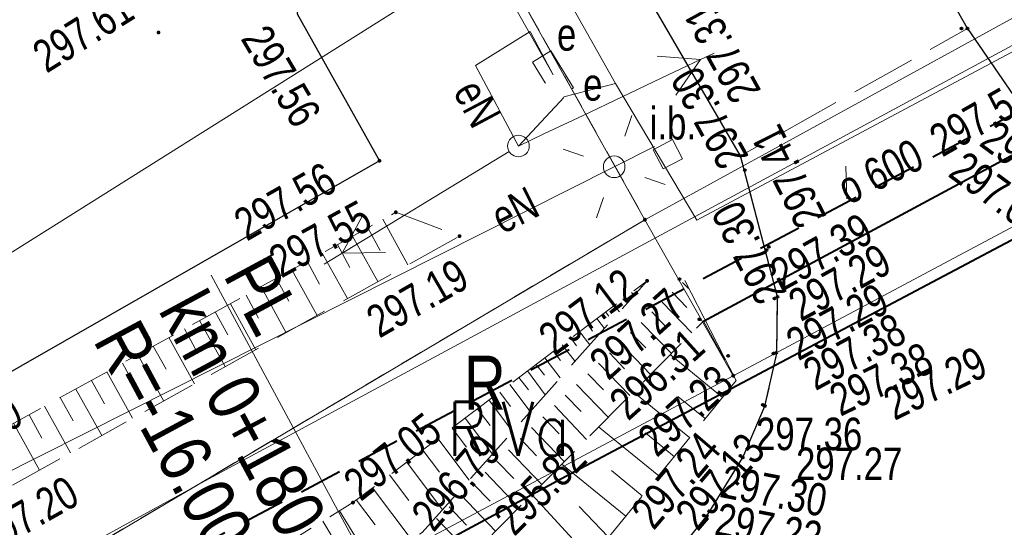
# Model space of a CAD drawing. Header units: metres. Extents: x 7437397 to 7437776, y 5556446 to 5556944.
# Tile 37 of 45: x 7437669 to 7437691, y 5556770 to 5556781. Entities that reach past the tile are written whole.
import ezdxf
from ezdxf.enums import TextEntityAlignment as Align

# ---------------------------------------------------------------- set-up
doc = ezdxf.new("R2010")
doc.units = ezdxf.units.M
doc.header["$MEASUREMENT"] = 0
for name, pattern in [('BUBZ01-500', [1.75, 1.25, -0.5]), ('EGBU01-500', [1, 0.5, -0.5]), ('KTCR02-500', [1.5, 1, -0.5]), ('KTJZ01-500', [2, 1.5, -0.5])]:
    doc.linetypes.add(name, pattern=pattern)
doc.layers.get('0').update_dxf_attribs({"color": 250, "lineweight": 5})
for name, color, linetype, lineweight in [('203-Punkt załamania granicy działki nie stabilizowany', 7, 'Continuous', 5), ('510-Podpora jednosłupowa symb.-STPOW', 7, 'Continuous', 5), ('515-Latarnia-SEPOW', 7, 'Continuous', 5), ('BUBZ01', 250, 'Continuous', 5), ('BUIB02_01', 250, 'Continuous', 5), ('BUIB05_01', 250, 'Continuous', 5), ('D_opis trasy', 7, 'Continuous', 13), ('EGBD03', 250, 'Continuous', 5), ('EGBK02', 250, 'Continuous', 5), ('EGBP04_03', 250, 'Continuous', 5), ('EGBU01', 250, 'Continuous', 5), ('inna budowla (punkt)', 7, 'Continuous', 5), ('inna budowla (punkt)-Atr17', 7, 'Continuous', 5), ('KTJZ01', 250, 'Continuous', 5), ('KTKR01', 250, 'Continuous', 5), ('MPZP', 250, 'Continuous', 5), ('przewód elektroenergetyczny (linia)', 7, 'Continuous', 5), ('przewód elektroenergetyczny (linia)-Atr1', 7, 'Continuous', 5), ('przewód elektroenergetyczny niskiego napięcia (linia) - symbol', 7, 'Continuous', 5), ('punkt wysokościowy sztuczny', 7, 'Continuous', 5), ('RTPW01', 250, 'Continuous', 5), ('RTPW02', 250, 'Continuous', 5), ('rzedne dla projektanta', 250, 'Continuous', 5), ('SUPE', 250, 'Continuous', 5), ('SUPE04', 250, 'Continuous', 5), ('SUPE_01', 250, 'Continuous', 5), ('SUPG_01', 250, 'Continuous', 5), ('SUPT_01', 250, 'Continuous', 5), ('SUSM01', 250, 'Continuous', 5), ('SUSM04_01_E', 250, 'Continuous', 5), ('SUUS17_01_E', 250, 'Continuous', 5), ('szafa elektroenergetyczna (punkt)', 7, 'Continuous', 5), ('szafa elektroenergetyczna (punkt)-Atr17', 7, 'Continuous', 5), ('Warstwa 14', 250, 'Continuous', 5)]:
    doc.layers.add(name, color=color, linetype=linetype, lineweight=lineweight)
doc.styles.get("Standard").update_dxf_attribs({"font": 'txt.shx', "width": 0.75})
doc.styles.add('Style-Arial Narrow', font='ARIALN.TTF')

# ---------------------------------------------------------------- blocks, each defined once
blk = doc.blocks.new('IB12')
at = {"color": 0, "linetype": 'Continuous', "lineweight": 13, "ltscale": 10}
for p, q in [((-2.5, -2.5), (-2.5, 2.5)), ((-2.5, 2.5), (2.5, 2.5)), ((2.5, -2.5), (2.5, 2.5)), ((-2.5, -2.5), (2.5, -2.5))]:
    blk.add_line(p, q, dxfattribs=at)
blk = doc.blocks.new('PE04')
at = {"color": 0, "linetype": 'Continuous', "lineweight": 13, "ltscale": 10}
for p, q in [((46.5, 0), (37.84, 5)), ((6.5, 0), (0, 0)), ((6.5, 0), (16.5, 0)), ((16.5, 0), (26.5, 0)), ((26.5, 0), (36.5, 0)), ((36.5, 0), (46.5, 0)), ((46.5, 0), (37.84, -5)), ((46.5, 0), (50, 0))]:
    blk.add_line(p, q, dxfattribs=at)
blk = doc.blocks.new('US18')
at = {"color": 0, "linetype": 'Continuous', "lineweight": 13, "ltscale": 10}
for p, q in [((-5, -2.5), (-5, 2.5)), ((-5, 2.5), (5, 2.5)), ((5, -2.5), (5, 2.5)), ((-5, -2.5), (5, -2.5))]:
    blk.add_line(p, q, dxfattribs=at)
blk = doc.blocks.new('203')
at = {"layer": '203-Punkt załamania granicy działki nie stabilizowany', "linetype": 'Continuous', "lineweight": 13}
h = blk.add_hatch(color=96, dxfattribs=at)
edge = h.paths.add_edge_path()
edge.add_arc((0, 0), 0.45, 0, 360)
blk = doc.blocks.new('PW02')
at = {"layer": 'punkt wysokościowy sztuczny', "linetype": 'Continuous', "lineweight": 13}
h = blk.add_hatch(color=0, dxfattribs=at)
edge = h.paths.add_edge_path()
edge.add_arc((0, 0), 0.45, 0, 360)
blk = doc.blocks.new('515')
at = {"layer": '515-Latarnia-SEPOW', "color": 0, "linetype": 'Continuous', "lineweight": 13}
for p, q in [((0, 7.5), (0, 12.5)), ((-12.5, 0), (-7.5, 0)), ((7.5, 0), (12.5, 0)), ((0, -12.5), (0, -7.5))]:
    blk.add_line(p, q, dxfattribs=at)
blk = doc.blocks.new('510')
at = {"layer": '510-Podpora jednosłupowa symb.-STPOW', "color": 0, "linetype": 'Continuous', "lineweight": 13}
blk.add_circle((0, 0), 2.5, dxfattribs=at)
blk = doc.blocks.new('SUUS17_01')
at = {"color": 250, "linetype": 'Continuous', "lineweight": 13}
blk.add_wipeout([(-0.5, 0.25), (0.5, 0.25), (0.5, -0.25), (-0.5, -0.25)], dxfattribs=at).dxf.layer = 'SUUS17_01_E'
blk = doc.blocks.new('SUPE04')
at = {"layer": 'SUPE04', "color": 1, "linetype": 'Continuous', "lineweight": 13}
blk.add_line((5.25, 0), (0.25, 0), dxfattribs=at)
at = {"layer": 'SUPE04', "color": 1, "linetype": 'Continuous', "lineweight": 13, "flags": 128}
blk.add_lwpolyline([(3.9, 0.5), (4.766, 0), (3.9, -0.5)], dxfattribs=at)

msp = doc.modelspace()

# ---------------------------------------------------------------- linework, layer by layer
at = {"layer": 'BUBZ01', "color": 7, "linetype": 'BUBZ01-500', "lineweight": 13, "flags": 128}
for points in [[(7437645.4, 5556777.22), (7437646.3, 5556776.53), (7437654.12, 5556764.26), (7437666.36, 5556770.95), (7437677.29, 5556776.98), (7437678.76, 5556776.43), (7437667.36, 5556770.08), (7437653.89, 5556763.04), (7437645.18, 5556776.52), (7437645.4, 5556777.22)], [(7437669.56, 5556761.45), (7437665.84, 5556761.7), (7437678.49, 5556768.51), (7437684.39, 5556774.47), (7437685.15, 5556773.1), (7437682.26, 5556769.55), (7437678.76, 5556766.36), (7437669.56, 5556761.45)]]:
    msp.add_lwpolyline(points, close=True, dxfattribs=at)
at = {"layer": 'BUBZ01', "color": 7, "linetype": 'Continuous', "lineweight": 13, "flags": 128}
for points in [[(7437676.99, 5556776.82), (7437677.57, 5556775.77)], [(7437676.64, 5556776.62), (7437676.93, 5556776.1)], [(7437675.94, 5556776.24), (7437676.23, 5556775.71)], [(7437676.29, 5556776.43), (7437676.87, 5556775.38)], [(7437675.59, 5556776.04), (7437676.17, 5556774.99)], [(7437675.24, 5556775.85), (7437675.53, 5556775.32)], [(7437674.89, 5556775.65), (7437675.47, 5556774.6)], [(7437674.53, 5556775.46), (7437674.82, 5556774.93)], [(7437683.91, 5556775.36), (7437684.05, 5556775.22)], [(7437674.18, 5556775.26), (7437674.76, 5556774.2)], [(7437682.73, 5556775.13), (7437682.79, 5556775.06)], [(7437682.94, 5556775.28), (7437682.95, 5556775.27)], [(7437683.67, 5556775.14), (7437684.01, 5556774.78)], [(7437673.47, 5556774.87), (7437674.06, 5556773.81)], [(7437673.83, 5556775.07), (7437674.12, 5556774.54)], [(7437682.53, 5556774.98), (7437682.58, 5556774.93)], [(7437683.44, 5556774.91), (7437684.12, 5556774.2)], [(7437673.12, 5556774.68), (7437673.41, 5556774.15)], [(7437682.13, 5556774.68), (7437682.21, 5556774.58)], [(7437682.33, 5556774.83), (7437682.45, 5556774.68)], [(7437683.2, 5556774.68), (7437683.54, 5556774.32)], [(7437672.76, 5556774.48), (7437673.35, 5556773.42)], [(7437681.93, 5556774.53), (7437682.11, 5556774.3)], [(7437682.95, 5556774.44), (7437683.65, 5556773.72)], [(7437672.41, 5556774.29), (7437672.7, 5556773.75)], [(7437681.53, 5556774.23), (7437681.77, 5556773.92)], [(7437681.73, 5556774.38), (7437681.83, 5556774.24)], [(7437682.71, 5556774.21), (7437683.06, 5556773.85)], [(7437672.05, 5556774.09), (7437672.64, 5556773.02)], [(7437681.33, 5556774.08), (7437681.46, 5556773.9)], [(7437682.47, 5556773.97), (7437683.17, 5556773.24)], [(7437671.69, 5556773.89), (7437671.99, 5556773.36)], [(7437680.93, 5556773.77), (7437681.09, 5556773.56)], [(7437681.13, 5556773.92), (7437681.43, 5556773.54)], [(7437682.22, 5556773.74), (7437682.57, 5556773.37)], [(7437671.33, 5556773.69), (7437671.93, 5556772.62)], [(7437680.73, 5556773.62), (7437681.08, 5556773.16)], [(7437684.83, 5556772.71), (7437683.62, 5556773.7)], [(7437670.62, 5556773.3), (7437671.21, 5556772.23)], [(7437670.98, 5556773.5), (7437671.27, 5556772.96)], [(7437680.33, 5556773.32), (7437680.74, 5556772.77)], [(7437680.53, 5556773.47), (7437680.72, 5556773.22)], [(7437681.97, 5556773.5), (7437682.69, 5556772.75)], [(7437670.26, 5556773.1), (7437670.56, 5556772.56)], [(7437680.13, 5556773.17), (7437680.35, 5556772.88)], [(7437681.72, 5556773.25), (7437682.08, 5556772.88)], [(7437669.9, 5556772.9), (7437670.5, 5556771.83)], [(7437679.69, 5556772.83), (7437679.94, 5556772.5)], [(7437679.92, 5556773.01), (7437680.39, 5556772.38)], [(7437681.46, 5556773.01), (7437682.19, 5556772.25)], [(7437684.07, 5556771.78), (7437682.77, 5556772.84)], [(7437669.54, 5556772.71), (7437669.84, 5556772.17)], [(7437679.44, 5556772.65), (7437679.98, 5556771.92)], [(7437681.2, 5556772.76), (7437681.57, 5556772.38)], [(7437684.43, 5556772.22), (7437683.8, 5556772.73)], [(7437669.18, 5556772.51), (7437669.78, 5556771.43)], [(7437679.17, 5556772.45), (7437679.47, 5556772.06)], [(7437680.95, 5556772.52), (7437681.69, 5556771.74)], [(7437668.82, 5556772.31), (7437669.12, 5556771.77)], [(7437678.89, 5556772.23), (7437679.52, 5556771.4)], [(7437680.68, 5556772.26), (7437681.06, 5556771.87)], [(7437668.46, 5556772.11), (7437669.06, 5556771.03)], [(7437678.59, 5556772), (7437678.92, 5556771.56)], [(7437680.42, 5556772.01), (7437681.18, 5556771.22)], [(7437683.36, 5556770.9), (7437681.97, 5556772.03)], [(7437678.26, 5556771.76), (7437678.98, 5556770.8)], [(7437680.16, 5556771.76), (7437680.54, 5556771.36)], [(7437683.72, 5556771.34), (7437683.05, 5556771.89)], [(7437677.91, 5556771.49), (7437678.3, 5556770.98)], [(7437679.89, 5556771.5), (7437680.66, 5556770.7)], [(7437679.62, 5556771.24), (7437680.01, 5556770.84)], [(7437677.54, 5556771.21), (7437678.37, 5556770.11)], [(7437682.6, 5556769.97), (7437681.12, 5556771.17)], [(7437682.98, 5556770.44), (7437682.27, 5556771.02)], [(7437677.14, 5556770.92), (7437677.59, 5556770.33)], [(7437679.35, 5556770.98), (7437680.13, 5556770.17)], [(7437676.75, 5556770.62), (7437677.64, 5556769.44)], [(7437679.07, 5556770.72), (7437679.47, 5556770.31)], [(7437676.38, 5556770.34), (7437676.81, 5556769.77)], [(7437678.8, 5556770.45), (7437679.59, 5556769.62)], [(7437681.72, 5556769.06), (7437680.43, 5556770.47)], [(7437678.52, 5556770.18), (7437678.92, 5556769.76)], [(7437682.19, 5556769.49), (7437681.52, 5556770.19)], [(7437675.99, 5556770.09), (7437676.72, 5556768.9)], [(7437678.23, 5556769.91), (7437679.04, 5556769.07)], [(7437675.6, 5556769.85), (7437675.96, 5556769.26)]]:
    msp.add_lwpolyline(points, dxfattribs=at)
at = {"layer": 'BUIB02_01', "color": 7, "linetype": 'Continuous', "lineweight": 13}
msp.add_line((7437683.96, 5556775.41), (7437685.15, 5556773.1), dxfattribs=at)
at = {"layer": 'BUIB05_01', "color": 7, "linetype": 'Continuous', "lineweight": 40, "flags": 128}
msp.add_lwpolyline([(7437684.39, 5556774.47), (7437693.92, 5556779.59)], dxfattribs=at)
at = {"layer": 'D_opis trasy', "flags": 128}
msp.add_lwpolyline([(7437678.765, 5556764.869), (7437673.023, 5556775.532)], dxfattribs=at)
at = {"layer": 'EGBD03', "color": 96, "linetype": 'Continuous', "lineweight": 13, "flags": 128}
for points in [[(7437685.08, 5556773.21), (7437736.16, 5556800.44)], [(7437683.04, 5556776.81), (7437717.56, 5556795.74)], [(7437656.77, 5556761.25), (7437683.04, 5556776.81)], [(7437685.08, 5556773.21), (7437683.04, 5556776.81)], [(7437685.08, 5556773.21), (7437658.07, 5556758.81)]]:
    msp.add_lwpolyline(points, dxfattribs=at)
at = {"layer": 'EGBU01', "color": 96, "linetype": 'EGBU01-500', "lineweight": 13, "flags": 128}
for points in [[(7437656.77, 5556761.25), (7437683.04, 5556776.81)], [(7437683.04, 5556776.81), (7437656.77, 5556761.25)]]:
    msp.add_lwpolyline(points, dxfattribs=at)
at = {"layer": 'KTKR01', "color": 7, "linetype": 'Continuous', "lineweight": 30, "flags": 128}
for points in [[(7437690.49, 5556781.22), (7437684.4, 5556791.98), (7437683.5, 5556794.35), (7437683.35, 5556796.48), (7437684.07, 5556798.75), (7437685.41, 5556800.61), (7437687.18, 5556802.04), (7437694.04, 5556805.91), (7437696.46, 5556806.77), (7437698.53, 5556806.84), (7437700.74, 5556806.26), (7437702.79, 5556804.94), (7437704.06, 5556803.16), (7437709.44, 5556793.77)], [(7437690.49, 5556781.22), (7437692.09, 5556778.89), (7437693.65, 5556777.51), (7437695.76, 5556776.41), (7437697.78, 5556776.19), (7437699.42, 5556776.48), (7437701.28, 5556777.09), (7437709.87, 5556781.76), (7437711.59, 5556783.66), (7437712.21, 5556785.35), (7437712.13, 5556787.63), (7437711.44, 5556790.12), (7437709.44, 5556793.77)], [(7437680.52, 5556765.9), (7437682.12, 5556767.23), (7437683.43, 5556768.68), (7437684.475, 5556769.98), (7437685.3, 5556771.32), (7437685.81, 5556772.51), (7437686.085, 5556773.72), (7437686.1, 5556775.03), (7437685.25, 5556778.28)]]:
    msp.add_lwpolyline(points, dxfattribs=at)
at = {"layer": 'przewód elektroenergetyczny (linia)', "color": 1, "linetype": 'Continuous', "lineweight": 13, "flags": 128}
for points in [[(7437680.12, 5556778.51), (7437679.13, 5556780.37), (7437680.39, 5556781.15), (7437680.92, 5556780.15)], [(7437656.87, 5556765.21), (7437682.33, 5556778.03), (7437683.26, 5556778.5)]]:
    msp.add_lwpolyline(points, dxfattribs=at)
at = {"layer": 'rzedne dla projektanta', "color": 7, "linetype": 'Continuous', "lineweight": 40}
for centre in [(7437690.35, 5556781.22), (7437690.49, 5556781.22), (7437685.25, 5556778.28), (7437685.35, 5556777.95), (7437685.85, 5556776.11), (7437685.9, 5556776.18), (7437683.84, 5556775.44), (7437686.03, 5556774.99), (7437686.1, 5556775.03), (7437684.3, 5556774.51), (7437686.01, 5556773.72), (7437686.07, 5556773.74), (7437684.96, 5556773.67), (7437685.76, 5556772.54), (7437685.81, 5556772.51), (7437685.25, 5556771.36), (7437685.3, 5556771.32), (7437684.4, 5556769.98), (7437684.47, 5556769.97)]:
    msp.add_circle(centre, 0.0225, dxfattribs=at)
at = {"layer": 'SUPE_01', "color": 1, "linetype": 'Continuous', "lineweight": 13, "flags": 128}
msp.add_lwpolyline([(7437682.36, 5556779.95), (7437684.24, 5556776.8), (7437692.06, 5556780.97), (7437690.86, 5556785.72), (7437695.24, 5556789.39), (7437696.68, 5556787.2), (7437700.07, 5556789.23)], dxfattribs=at)
at = {"layer": 'Warstwa 14', "color": 7, "linetype": 'Continuous', "lineweight": 13}
msp.add_line((7437687.699, 5556777.29), (7437687.675, 5556778.041), dxfattribs=at)

# ---------------------------------------------------------------- block references
at = {"layer": 'EGBP04_03', "color": 96, "linetype": 'Continuous', "lineweight": 13, "xscale": 0.1, "yscale": 0.1, "zscale": 0.1}
for p in [(7437683.04, 5556776.81), (7437685.08, 5556773.21)]:
    msp.add_blockref('203', p, dxfattribs=at)
at = {"layer": 'inna budowla (punkt)', "color": 7, "linetype": 'Continuous', "lineweight": 13, "xscale": 0.09999999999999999, "yscale": 0.09999999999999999, "zscale": 0.09999999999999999, "rotation": 27.646}
msp.add_blockref('IB12', (7437683.57, 5556778.32), dxfattribs=at)
at = {"layer": 'przewód elektroenergetyczny niskiego napięcia (linia) - symbol', "color": 1, "linetype": 'Continuous', "lineweight": 13, "xscale": 0.1, "yscale": 0.1, "zscale": 0.1, "rotation": 25.386}
msp.add_blockref('PE04', (7437680.12, 5556778.51), dxfattribs=at)
at = {"layer": 'RTPW02', "color": 7, "linetype": 'Continuous', "lineweight": 13, "xscale": 0.1, "yscale": 0.1, "zscale": 0.1}
for p in [(7437671.81, 5556781.13), (7437676.91, 5556778.17), (7437677.29, 5556776.98), (7437678.76, 5556776.43), (7437683.09, 5556775.4), (7437676.3, 5556770.28)]:
    msp.add_blockref('PW02', p, dxfattribs=at)
at = {"layer": 'SUPE04', "color": 1, "linetype": 'Continuous', "lineweight": 13, "rotation": 211.3079999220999}
msp.add_blockref('SUPE04', (7437680.12, 5556778.51), dxfattribs=at)
at = {"layer": 'SUSM04_01_E', "color": 7, "linetype": 'Continuous', "lineweight": 13, "xscale": 0.1, "yscale": 0.1, "zscale": 0.1}
for p in [(7437680.12, 5556778.51), (7437682.33, 5556778.03)]:
    msp.add_blockref('510', p, dxfattribs=at)
at = {"layer": 'szafa elektroenergetyczna (punkt)', "color": 7, "linetype": 'Continuous', "lineweight": 13, "xscale": 0.1, "yscale": 0.1, "zscale": 0.1, "rotation": 301.54}
msp.add_blockref('US18', (7437680.92, 5556780.15), dxfattribs=at)

# ---------------------------------------------------------------- texts
at = {"layer": 'D_opis trasy', "char_height": 1.2, "rotation": 298.304, "style": 'Style-Arial Narrow'}
for s, insert, attachment_point, line_spacing_factor in [('PL\\Pkm 0+180.54', (7437673.062, 5556775.408), 4, 0.85), ('R=-16.00m', (7437674.049, 5556768.287), 6, 0.35)]:
    msp.add_mtext(s, dxfattribs=dict(at, insert=insert, attachment_point=attachment_point, line_spacing_factor=line_spacing_factor))
at = {"layer": 'EGBK02', "color": 96, "linetype": 'Continuous', "lineweight": 30, "width": 0.8}
msp.add_text('RIVa', height=1.25, dxfattribs=at).set_placement((7437678.482, 5556772.607), align=Align.TOP_LEFT)
at = {"layer": 'EGBU01', "color": 96, "linetype": 'Continuous', "lineweight": 30, "insert": (7437678.862, 5556772.422), "char_height": 1.25, "attachment_point": 7, "line_spacing_factor": 0.6}
msp.add_mtext('\\FWORKING_1250;\\H1x;\\W0.8;R', dxfattribs=at)
at = {"layer": 'inna budowla (punkt)-Atr17', "color": 7, "insert": (7437683.15, 5556778.65), "char_height": 0.75, "attachment_point": 7, "line_spacing_factor": 0.6}
msp.add_mtext('\\FWORKING_1250;\\H1x;\\W0.8;i.b.', dxfattribs=at)
at = {"layer": 'przewód elektroenergetyczny (linia)-Atr1', "color": 1, "char_height": 0.75, "line_spacing_factor": 0.6}
for insert, attachment_point, rotation in [((7437679.26, 5556780.12), 1, 298.024), ((7437679.752, 5556776.457), 7, 26.727)]:
    msp.add_mtext('\\FWORKING_1250;\\H1x;\\W0.8;eN', dxfattribs=dict(at, insert=insert, attachment_point=attachment_point, rotation=rotation))
at = {"layer": 'RTPW01', "color": 7, "linetype": 'Continuous', "lineweight": 13, "char_height": 0.75, "attachment_point": 7, "line_spacing_factor": 0.6}
for s, insert, rotation in [('\\FWORKING_1250;\\H1x;\\W0.8;297.61', (7437669.232, 5556780.168), 31.982), ('\\FWORKING_1250;\\H1x;\\W0.8;297.56', (7437673.685, 5556780.982), 300.743), ('\\FWORKING_1250;\\H1x;\\W0.8;297.56', (7437673.853, 5556776.293), 29.578), ('\\FWORKING_1250;\\H1x;\\W0.8;297.55', (7437674.651, 5556775.441), 28.824), ('\\FWORKING_1250;\\H1x;\\W0.8;297.19', (7437676.915, 5556774.053), 29.942), ('\\FWORKING_1250;\\H1x;\\W0.8;297.12', (7437680.97, 5556773.65), 36.813), ('\\FWORKING_1250;\\H1x;\\W0.8;297.70', (7437666.59, 5556770.93), 28.571), ('\\FWORKING_1250;\\H1x;\\W0.8;297.05', (7437676.485, 5556770.284), 38.267), ('\\FWORKING_1250;\\H1x;\\W0.8;296.79', (7437678.169, 5556769.567), 49.168), ('\\FWORKING_1250;\\H1x;\\W0.8;297.20', (7437667.903, 5556769.062), 29.396)]:
    msp.add_mtext(s, dxfattribs=dict(at, insert=insert, rotation=rotation))
at = {"layer": 'rzedne dla projektanta', "color": 7, "linetype": 'Continuous', "lineweight": 0, "char_height": 0.75, "attachment_point": 7, "line_spacing_factor": 0.6}
for s, insert, rotation in [('\\FWORKING_1250;\\H1x;\\W0.8; 297.31', (7437685.854, 5556779.593), 118.9033), ('\\FWORKING_1250;\\H1x;\\W0.8; 297.30', (7437685.569, 5556778.071), 118.9033), ('\\FWORKING_1250;\\H1x;\\W0.8; 297.54', (7437689.717, 5556778.123), 29.7349), ('\\FWORKING_1250;\\H1x;\\W0.8; 297.73', (7437690.543, 5556778.663), 323.6199), ('\\FWORKING_1250;\\H1x;\\W0.8; 297.41', (7437687.356, 5556776.682), 116.8854), ('\\FWORKING_1250;\\H1x;\\W0.8; 297.62', (7437689.824, 5556777.952), 323.6199), ('\\FWORKING_1250;\\H1x;\\W0.8; 297.30', (7437686.442, 5556774.925), 116.8854), ('\\FWORKING_1250;\\H1x;\\W0.8; 297.39', (7437686.029, 5556775.036), 28.7998), ('\\FWORKING_1250;\\H1x;\\W0.8; 297.29', (7437686.45, 5556774.329), 28.7998), ('\\FWORKING_1250;\\H1x;\\W0.8; 297.27', (7437682.036, 5556772.92), 42.036), ('\\FWORKING_1250;\\H1x;\\W0.8; 297.29', (7437686.393, 5556773.425), 28.6124), ('\\FWORKING_1250;\\H1x;\\W0.8; 297.38', (7437686.788, 5556772.734), 28.6124), ('\\FWORKING_1250;\\H1x;\\W0.8; 296.31', (7437682.496, 5556771.99), 42.036), ('\\FWORKING_1250;\\H1x;\\W0.8; 297.38', (7437687.358, 5556772.151), 25.9871), ('\\FWORKING_1250;\\H1x;\\W0.8; 297.29', (7437688.606, 5556772.057), 25.9871), ('\\FWORKING_1250;\\H1x;\\W0.8; 297.23', (7437683.156, 5556771.15), 42.036), ('\\FWORKING_1250;\\H1x;\\W0.8; 297.24', (7437683.106, 5556769.445), 49.4469), ('\\FWORKING_1250;\\H1x;\\W0.8; 297.13', (7437684.123, 5556769.419), 49.4469), ('\\FWORKING_1250;\\H1x;\\W0.8; 295.82', (7437679.879, 5556769.315), 45.6025), ('\\FWORKING_1250;\\H1x;\\W0.8; 297.30', (7437684.52, 5556770.447), 349.0597), ('\\FWORKING_1250;\\H1x;\\W0.8; 297.22', (7437684.402, 5556769.578), 349.0597)]:
    msp.add_mtext(s, dxfattribs=dict(at, insert=insert, rotation=rotation))
for s, insert in [('\\FWORKING_1250;\\H1x;\\W0.8; 297.36', (7437685.382, 5556771.481)), ('\\FWORKING_1250;\\H1x;\\W0.8; 297.27', (7437686.306, 5556770.79))]:
    msp.add_mtext(s, dxfattribs=dict(at, insert=insert))
at = {"layer": 'szafa elektroenergetyczna (punkt)-Atr17', "color": 7, "insert": (7437681.01, 5556780.7), "char_height": 0.75, "attachment_point": 7, "line_spacing_factor": 0.6}
msp.add_mtext('\\FWORKING_1250;\\H1x;\\W0.8;e', dxfattribs=at)
at = {"layer": 'Warstwa 14', "color": 7, "linetype": 'Continuous', "lineweight": 13, "insert": (7437687.745, 5556777.131), "char_height": 0.75, "attachment_point": 7, "rotation": 26.3842, "line_spacing_factor": 0.6}
msp.add_mtext('\\FWORKING_1250;\\H1x;\\W0.8;o 600', dxfattribs=at)

# ---------------------------------------------------------------- next in the draw order: block references
at = {"layer": 'SUUS17_01_E', "color": 7, "linetype": 'Continuous', "lineweight": 13, "rotation": 301.7277382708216}
msp.add_blockref('SUUS17_01', (7437681.17, 5556779.63), dxfattribs=at)

# ---------------------------------------------------------------- next in the draw order: linework, layer by layer
at = {"layer": 'BUBZ01', "color": 7, "linetype": 'BUBZ01-500', "lineweight": 13, "flags": 128}
msp.add_lwpolyline([(7437640.018, 5556785.654), (7437638.515, 5556784.867), (7437643.11, 5556775.98), (7437642.9, 5556771.37), (7437643.65, 5556768.72), (7437650.54, 5556757.5), (7437653.18, 5556756.46), (7437670.11, 5556765.04), (7437677.9, 5556769.59), (7437683.09, 5556775.4), (7437676.3, 5556770.28), (7437669.43, 5556766.05), (7437652.3, 5556759.37), (7437651.48, 5556760.11), (7437645.17, 5556771.48), (7437645.18, 5556776.52), (7437645.4, 5556777.22), (7437640.018, 5556785.654)], close=True, dxfattribs=at)
at = {"layer": 'BUIB02_01', "color": 212, "linetype": 'Continuous', "lineweight": 40, "flags": 128}
msp.add_lwpolyline([(7437631.582, 5556743.722), (7437658.25, 5556758.524), (7437681.414, 5556770.995), (7437736.328, 5556800.083), (7437739.446, 5556801.87)], dxfattribs=at)
at = {"layer": 'EGBD03', "color": 96, "linetype": 'Continuous', "lineweight": 13, "flags": 128}
msp.add_lwpolyline([(7437669.449, 5556801.068), (7437683.04, 5556776.81)], dxfattribs=at)
at = {"layer": 'EGBU01', "color": 96, "linetype": 'EGBU01-500', "lineweight": 13, "flags": 128}
for points in [[(7437683.04, 5556776.81), (7437669.449, 5556801.068)], [(7437669.449, 5556801.068), (7437683.04, 5556776.81)]]:
    msp.add_lwpolyline(points, dxfattribs=at)
at = {"layer": 'KTJZ01', "color": 7, "linetype": 'KTJZ01-500', "lineweight": 13, "flags": 128}
msp.add_lwpolyline([(7437487.24, 5556665.88), (7437500.01, 5556668.65), (7437509.93, 5556671.34), (7437514.81, 5556672.66), (7437528.54, 5556677.57), (7437546.18, 5556685.08), (7437562.31, 5556693.39), (7437575.78, 5556700.17), (7437584.6, 5556705.2), (7437599.33, 5556712.79), (7437607.41, 5556717.03), (7437624.22, 5556725.75), (7437636.91, 5556731.79), (7437639.91, 5556733.3), (7437648.13, 5556737.1), (7437664.08, 5556744.94), (7437674.41, 5556750.47), (7437695.47, 5556762.01), (7437726.23, 5556778.98), (7437745.592, 5556790.579), (7437740.524, 5556799.89), (7437726.071, 5556794.065), (7437721.424, 5556793.261), (7437718.653, 5556793.684), (7437716.454, 5556794.853), (7437714.78, 5556796.65), (7437713.44, 5556798.18), (7437704.05, 5556814.76), (7437696.46, 5556806.77), (7437698.53, 5556806.84), (7437700.74, 5556806.26), (7437702.79, 5556804.94), (7437704.06, 5556803.16), (7437709.44, 5556793.77), (7437711.44, 5556790.12), (7437712.13, 5556787.63), (7437712.21, 5556785.35), (7437711.59, 5556783.66), (7437709.87, 5556781.76), (7437701.28, 5556777.09), (7437699.42, 5556776.48), (7437697.78, 5556776.19), (7437695.76, 5556776.41), (7437693.65, 5556777.51), (7437692.09, 5556778.89), (7437690.49, 5556781.22), (7437685.25, 5556778.28), (7437686.1, 5556775.03), (7437686.085, 5556773.72), (7437685.81, 5556772.51), (7437685.3, 5556771.32), (7437684.475, 5556769.98), (7437683.43, 5556768.68), (7437682.12, 5556767.23), (7437680.52, 5556765.9), (7437679.609, 5556765.424), (7437667.4, 5556758.73), (7437656.58, 5556752.94), (7437646.03, 5556747.24), (7437635.04, 5556741.31), (7437625.46, 5556735.97), (7437617.31, 5556731.03), (7437610.73, 5556727.32), (7437599.83, 5556721.28), (7437592.56, 5556717.41), (7437581.48, 5556711.39), (7437572.19, 5556706.38), (7437570.63, 5556705.57), (7437559.43, 5556699.57), (7437555.27, 5556697.37), (7437547.58, 5556693.6), (7437542.1, 5556690.99), (7437536.78, 5556688.64), (7437527.13, 5556684.56), (7437524.75, 5556685.69), (7437522.99, 5556687.15), (7437521.44, 5556689.45), (7437520.46, 5556691.39), (7437515.43, 5556689.51), (7437516.09, 5556686.202), (7437515.98, 5556684.5), (7437514.73, 5556681.38), (7437513.55, 5556680.28), (7437512.1, 5556679.32), (7437507.87, 5556678.13), (7437498.81, 5556675.82), (7437492.9, 5556674.29)], dxfattribs=at)
msp.add_lwpolyline([(7437651.362, 5556791.595), (7437643.343, 5556787.396), (7437648.19, 5556778.92), (7437655.57, 5556765.98), (7437663.42, 5556770.45), (7437676.91, 5556778.17), (7437675.01, 5556781.56), (7437675.11, 5556782.48), (7437675.77, 5556783.33), (7437676.52, 5556783.95), (7437677.46, 5556784.41), (7437678.43, 5556784.63), (7437679.46, 5556784.67), (7437680.43, 5556784.44), (7437681.37, 5556784), (7437682.16, 5556783.33), (7437682.81, 5556782.48), (7437676.39, 5556793.29), (7437676.47, 5556792.28), (7437676.31, 5556791.28), (7437675.94, 5556790.63), (7437669.49, 5556786.95), (7437667.38, 5556785.74), (7437666.84, 5556785.69), (7437666.12, 5556785.98), (7437665.59, 5556786.48), (7437665.01, 5556787.22), (7437659.73, 5556784.21), (7437660.45, 5556782.43), (7437660.37, 5556781.39), (7437659.91, 5556780.53), (7437659.17, 5556779.86), (7437658.32, 5556779.31), (7437657.39, 5556778.94), (7437656.43, 5556778.75), (7437655.43, 5556778.78), (7437654.49, 5556779.27), (7437654.02, 5556779.96), (7437653.79, 5556780.41), (7437650.9, 5556787.87), (7437650.22, 5556789.76), (7437651.87, 5556790.71), (7437651.362, 5556791.595)], close=True, dxfattribs=at)
at = {"layer": 'KTKR01', "color": 7, "linetype": 'Continuous', "lineweight": 30, "flags": 128}
msp.add_lwpolyline([(7437685.25, 5556778.28), (7437682.81, 5556782.48), (7437682.16, 5556783.33), (7437681.37, 5556784), (7437680.43, 5556784.44), (7437679.46, 5556784.67), (7437678.43, 5556784.63), (7437677.46, 5556784.41), (7437676.52, 5556783.95), (7437675.77, 5556783.33), (7437675.11, 5556782.48), (7437675.01, 5556781.56), (7437676.91, 5556778.17), (7437663.42, 5556770.45), (7437655.57, 5556765.98), (7437650.54, 5556774.83), (7437648.19, 5556778.92), (7437643.343, 5556787.396)], dxfattribs=at)
at = {"layer": 'MPZP', "color": 212, "linetype": 'KTCR02-500', "lineweight": 40, "flags": 128}
msp.add_lwpolyline([(7437738.295, 5556803.984), (7437715.191, 5556791.784), (7437661.349, 5556763.226), (7437574.511, 5556717.006), (7437530.05, 5556696.506), (7437525.798, 5556698.029), (7437514.19, 5556719.761)], dxfattribs=at)
at = {"layer": 'przewód elektroenergetyczny (linia)', "color": 1, "linetype": 'Continuous', "lineweight": 13, "flags": 128}
msp.add_lwpolyline([(7437669.175, 5556800.924), (7437680.92, 5556780.15)], dxfattribs=at)
at = {"layer": 'SUPE', "color": 1, "linetype": 'Continuous', "lineweight": 13, "flags": 128}
msp.add_lwpolyline([(7437681.17, 5556779.63), (7437680.12, 5556778.51)], dxfattribs=at)
at = {"layer": 'SUPE_01', "color": 1, "linetype": 'Continuous', "lineweight": 13, "flags": 128}
msp.add_lwpolyline([(7437670.79, 5556800.48), (7437682.36, 5556779.95), (7437681.168, 5556779.647)], dxfattribs=at)
at = {"layer": 'SUPG_01', "color": 52, "linetype": 'Continuous', "lineweight": 13, "flags": 128}
msp.add_lwpolyline([(7437732.989, 5556813.733), (7437728.61, 5556811.05), (7437696.05, 5556793.43), (7437665.38, 5556774.15), (7437624.73, 5556752.297)], dxfattribs=at)
at = {"layer": 'SUPT_01', "color": 30, "linetype": 'Continuous', "lineweight": 13, "flags": 128}
msp.add_lwpolyline([(7437624.834, 5556744.449), (7437654.2, 5556760.54), (7437665.43, 5556766.7), (7437672.97, 5556770.83), (7437672.97, 5556770.83), (7437705.49, 5556788.37), (7437705.49, 5556788.37), (7437729.04, 5556801.46), (7437729.04, 5556801.46), (7437737.403, 5556805.623)], dxfattribs=at)

# ---------------------------------------------------------------- next in the draw order: block references
at = {"layer": 'SUSM01', "color": 7, "linetype": 'Continuous', "lineweight": 13, "xscale": 0.1, "yscale": 0.1, "zscale": 0.1, "rotation": 250.855}
msp.add_blockref('515', (7437682.33, 5556778.03), dxfattribs=at)

# ---------------------------------------------------------------- next in the draw order: texts
at = {"layer": 'SUUS17_01_E', "color": 7, "linetype": 'Continuous', "lineweight": 13, "insert": (7437681.614, 5556779.546), "char_height": 0.75, "attachment_point": 7, "line_spacing_factor": 0.6}
msp.add_mtext('\\FWORKING;\\H1x;\\W0.8;e', dxfattribs=at)

doc.saveas('drawing.dxf')
